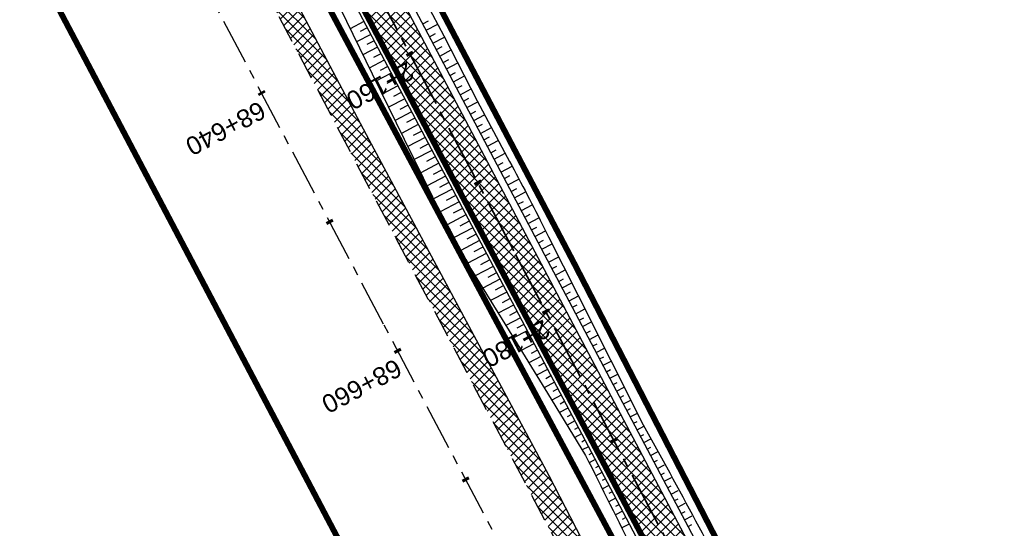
# Model space of a CAD drawing. Header units: metres. Extents: x 7529682 to 7533751, y 5721195 to 5727842.
# Tile 89 of 179: x 7530697 to 7530765, y 5725857 to 5725892. Entities that reach past the tile are written whole.
import ezdxf

# ---------------------------------------------------------------- set-up
doc = ezdxf.new("R2010")
doc.units = ezdxf.units.M
for name, pattern in [('817-dzialki-09-05-04$0$HIDDEN', [0.375, 0.25, -0.125]), ('ACAD_ISO05W100', [33, 24, -3, 0, -3, 0, -3]), ('CENTER', [50.8, 31.75, -6.35, 6.35, -6.35]), ('CENTER2', [28.575, 19.05, -3.175, 3.175, -3.175]), ('HIDDEN', [9.525, 6.35, -3.175])]:
    doc.linetypes.add(name, pattern=pattern)
for name, color, linetype in [('C-DROGI-SYTUACJA', 7, 'Continuous'), ('C-DROGI-SYTUACJA-ETYKIETY', 7, 'Continuous'), ('D-hatch-pobocza', 131, 'Continuous'), ('D-pobocza', 60, 'Continuous'), ('D-rowy', 160, 'Continuous'), ('D-skarpa', 2, 'Continuous'), ('D-skarpa-kreskowanie', 2, 'Continuous')]:
    doc.layers.add(name, color=color, linetype=linetype)
for name, color, linetype, lineweight, true_color in [('D-ewidencja-numery', 7, 'Continuous', 50, 0x40ff00), ('D-hatch-ciag-pieszo-rowerowy', 7, 'Continuous', 13, 0xff9f80), ('D-LR-etap-III', 7, '817-dzialki-09-05-04$0$HIDDEN', 50, 0x00008f)]:
    doc.layers.add(name, color=color, linetype=linetype, lineweight=lineweight, true_color=true_color)
for name, color, linetype, lineweight in [('D-krawędzie', 3, 'Continuous', 30), ('D-obrzeża', 2, 'Continuous', 30), ('D-oś', 10, 'CENTER', 30), ('D-pas-drogowy', 7, 'ACAD_ISO05W100', 50)]:
    doc.layers.add(name, color=color, linetype=linetype, lineweight=lineweight)
doc.layers.add('poprzeczki', color=7, linetype='Continuous', true_color=0x0000c7)
doc.styles.get("Standard").update_dxf_attribs({"font": 'arial.ttf'})
pattern_1 = [(45, (0, 0), (-0.33675960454, 0.33675960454), []), (135, (0, 0), (-0.33675960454, -0.33675960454), [])]

# ---------------------------------------------------------------- blocks, each defined once
blk = doc.blocks.new('AeccTickLine')
at = {"color": 0, "linetype": 'ByBlock', "lineweight": -2}
blk.add_line((0, 1), (0, -1), dxfattribs=at)

msp = doc.modelspace()

# ---------------------------------------------------------------- hatches: boundary and pattern name
at = {"layer": 'D-hatch-ciag-pieszo-rowerowy'}
h = msp.add_hatch(dxfattribs=at)
h.set_pattern_fill('ANSI37', color=256, scale=0.15, style=0)
h.set_pattern_definition(pattern_1)
h.paths.add_polyline_path([(7530714.412, 5725910.765), (7530696.206, 5725945.269), (7530692.657, 5725952.013), (7530691.541, 5725951.45), (7530695.1, 5725944.687), (7530713.306, 5725910.181), (7530731.225, 5725876.244), (7530749.941, 5725840.801), (7530759.629, 5725822.461), (7530760.738, 5725823.038), (7530751.046, 5725841.385), (7530732.331, 5725876.827)])
h.paths.add_polyline_path([(7530713.306, 5725910.181), (7530695.1, 5725944.687), (7530691.541, 5725951.45), (7530690.425, 5725950.887), (7530693.994, 5725944.104), (7530712.201, 5725909.598), (7530730.12, 5725875.66), (7530748.836, 5725840.217), (7530758.52, 5725821.884), (7530759.629, 5725822.461), (7530749.941, 5725840.801), (7530731.225, 5725876.244)])
at = {"layer": 'D-hatch-pobocza'}
h = msp.add_hatch(dxfattribs=at)
h.set_pattern_fill('ANSI37', color=256, scale=0.15, style=0)
h.set_pattern_definition(pattern_1)
h.paths.add_polyline_path([(7530720.98, 5725884.44), (7530708.37, 5725908.34), (7530695.8, 5725932.28), (7530687.36, 5725949.02), (7530675.51, 5725970.87), (7530663.29, 5725994.02), (7530649.63, 5726020.19), (7530635.9, 5726046.17), (7530600.685, 5726114.059), (7530599.743, 5726113.515), (7530641.555, 5726032.008), (7530660.961, 5725995.07), (7530689.128, 5725941.54), (7530707.336, 5725907.032), (7530725.256, 5725873.093), (7530743.97, 5725837.654), (7530770.527, 5725787.119), (7530787.864, 5725754.267), (7530809.813, 5725712.702), (7530812.028, 5725712.541), (7530798.84, 5725737.15), (7530787.35, 5725758.8), (7530776.05, 5725780.2), (7530760.43, 5725809.79), (7530749.22, 5725830.63), (7530733.52, 5725861.06)])

# ---------------------------------------------------------------- linework, layer by layer
at = {"layer": 'C-DROGI-SYTUACJA', "color": 10, "linetype": 'CENTER2', "lineweight": 35, "ltscale": 0.2}
msp.add_lwpolyline([(7530591.633, 5726152.643), (7530599.06, 5726136.869, -0.193566), (7530599.404, 5726130.909), (7530599.097, 5726129.998, 0.223174), (7530599.583, 5726125.774), (7530602.576, 5726120.93, -0.017191), (7530605.987, 5726114.962), (7530626.316, 5726076.364), (7530641.041, 5726048.532), (7530649.656, 5726031.421, 0.00515), (7530652.491, 5726025.931), (7530660.958, 5726009.942, -0.00515), (7530663.794, 5726004.452), (7530663.794, 5726004.452), (7530666.938, 5725998.206), (7530695.1, 5725944.687), (7530713.306, 5725910.181), (7530731.225, 5725876.244), (7530749.941, 5725840.801)], format="xyb", dxfattribs=at)
at = {"layer": 'D-ewidencja-numery', "color": 12, "ltscale": 15, "true_color": 0xc70000}
msp.add_lwpolyline([(7530604.239, 5726124.217), (7530605.847, 5726121.63), (7530608.972, 5726116.164), (7530618.114, 5726097.791), (7530651.213, 5726034.96), (7530670.244, 5725998.611), (7530698.075, 5725945.953), (7530716.506, 5725911.305), (7530735.223, 5725875.667), (7530752.504, 5725842.155)], dxfattribs=at)
at = {"layer": 'D-krawędzie', "linetype": 'HIDDEN', "ltscale": 0.3, "flags": 128}
msp.add_lwpolyline([(7530572.01, 5726166.06), (7530620.381, 5726072.761), (7530641.555, 5726032.008), (7530660.961, 5725995.07), (7530689.128, 5725941.54), (7530707.336, 5725907.032), (7530725.256, 5725873.093), (7530743.97, 5725837.654), (7530770.527, 5725787.119), (7530787.864, 5725754.267), (7530809.898, 5725712.542), (7530824.739, 5725684.389), (7530840.856, 5725653.693), (7530860.675, 5725616.154), (7530865.283, 5725607.394), (7530878.05, 5725583.08), (7530918.172, 5725507.178), (7530950.163, 5725446.305), (7530993.419, 5725364.265), (7531022.766, 5725308.719), (7531053.81, 5725249.872), (7531081.166, 5725197.875), (7531103.902, 5725154.541), (7531128.123, 5725108.448), (7531149.3, 5725068.25), (7531167.38, 5725033.767), (7531197.165, 5724976.988), (7531228.151, 5724918.034), (7531253.153, 5724870.491), (7531286.796, 5724806.654), (7531306.74, 5724768.665), (7531335.094, 5724714.652), (7531357.319, 5724672.439), (7531373.645, 5724641.454), (7531392.162, 5724605.999), (7531418.48, 5724555.853), (7531439.727, 5724515.582), (7531468.399, 5724461.077), (7531491.782, 5724416.528), (7531531.99, 5724339.833), (7531557.227, 5724291.659), (7531569.852, 5724267.577), (7531591.376, 5724226.548), (7531610.004, 5724191.103), (7531616.883, 5724177.999), (7531629.985, 5724153.025), (7531641.007, 5724132.022), (7531664.906, 5724087.617), (7531677.644, 5724064.786), (7531683.112, 5724054.988), (7531686.753, 5724048.18), (7531695.448, 5724031.697), (7531703.749, 5724015.917), (7531709.214, 5724005.514), (7531719.389, 5723986.147), (7531726.295, 5723973), (7531732.741, 5723960.736), (7531735.13, 5723956.19)], dxfattribs=at)
at = {"layer": 'D-LR-etap-III', "ltscale": 10, "flags": 128}
msp.add_lwpolyline([(7531750.474, 5723895.103, 0.4, 0.4, 0), (7531750.505, 5723895.13, 0.4, 0.4, 0), (7531682.71, 5724022.92, 0.4, 0.4, 0), (7531619.177, 5724147.204, 0.4, 0.4, 0), (7531592.309, 5724198.489, 0.4, 0.4, 0), (7531553.264, 5724272.919, 0.4, 0.4, 0), (7531504.02, 5724366.79, 0.4, 0.4, 0), (7531482.09, 5724407.62, 0.4, 0.4, 0), (7531412.35, 5724541.183, 0.4, 0.4, 0), (7531388.464, 5724586.93, 0.4, 0.4, 0), (7531345.12, 5724669.94, 0.4, 0.4, 0), (7531127.66, 5725081.67, 0.4, 0.4, 0), (7531059.253, 5725211.041, 0.4, 0.4, 0), (7531008.007, 5725307.954, 0.4, 0.4, 0), (7530964.182, 5725390.836, 0.4, 0.4, 0), (7530914.557, 5725484.684, 0.4, 0.4, 0), (7530865.243, 5725577.494, 0.4, 0.4, 0), (7530840.085, 5725624.059, 0.4, 0.4, 0), (7530802.56, 5725694.925, 0.4, 0.4, 0), (7530755.54, 5725787.51, 0.4, 0.4, 0), (7530708.718, 5725876.303, 0.4, 0.4, 0), (7530695.12, 5725902.09, 0.4, 0.4, 0), (7530642.914, 5726001.078, 0.4, 0.4, 0), (7530634.935, 5726016.147, 0.4, 0.4, 0), (7530610.82, 5726061.93, 0.4, 0.4, 0), (7530610.82, 5726061.93, 0.4, 0.4, 0), (7530607.21, 5726063.51, 0.4, 0.4, 0), (7530597.42, 5726080.68, 0.4, 0.4, 0), (7530591.16, 5726088.44, 0.4, 0.4, 0), (7530581.28, 5726107.21, 0.4, 0.4, 0), (7530571.29, 5726130.56, 0.4, 0.4, 0), (7530549.555, 5726171.527, 0.4, 0.4, 0), (7530531.014, 5726206.474, 0.4, 0.4, 0), (7530516.461, 5726236.017, 0.4, 0.4, 0), (7530500.799, 5726266.141, 0.4, 0.4, 0), (7530491.35, 5726283.94, 0.4, 0.4, 0), (7530482.4, 5726303.41, 0.4, 0.4, 0), (7530482.4, 5726303.41, 0.4, 0.4, 0), (7530450.41, 5726357.28, 0.4, 0.4, 0), (7530397.759, 5726458.5, 0.4, 0.4, 0), (7530334.708, 5726583.665, 0.4, 0.4, 0), (7530303.939, 5726645.168, 0.4, 0.4, 0), (7530300.51, 5726651.778, 0.4, 0.4, 0), (7530289.214, 5726671.967, 0.4, 0.4, 0), (7530281.54, 5726685.57, 0.4, 0.4, 0), (7530261.371, 5726724.163, 0.4, 0.4, 0), (7530254.03, 5726738.21, 0.4, 0.4, 0), (7530197.22, 5726845.06, 0.4, 0.4, 0), (7530194.71, 5726849.15, 0.4, 0.4, 0), (7530195.92, 5726850.75, 0.4, 0.4, 0), (7530170.547, 5726892.961, 0.4, 0.4, 0), (7530143.175, 5726945.066, 0.4, 0.4, 0), (7530105.06, 5727018.32, 0.4, 0.4, 0), (7530100.06, 5727027.16, 0.4, 0.4, 0), (7530062.319, 5727099.625, 0.4, 0.4, 0), (7530015.379, 5727189.42, 0.4, 0.4, 0), (7529983.208, 5727250.207, 0.4, 0.4, 0), (7529953.284, 5727306.747, 0.4, 0.4, 0), (7529900.671, 5727406.159, 0.4, 0.4, 0), (7529890.63, 5727425.131, 0.4, 0.4, 0), (7529875.155, 5727454.426, 0.4, 0.4, 0), (7529857.56, 5727487.787, 0.4, 0.4, 0), (7529835.194, 5727530.193, 0.4, 0.4, 0), (7529811.741, 5727574.662, 0.4, 0.4, 0), (7529792.102, 5727611.923, 0.4, 0.4, 0), (7529768.066, 5727657.47, 0.4, 0.4, 0), (7529755.211, 5727682.131, 0.4, 0.4, 0), (7529753.31, 5727681.13, 0.4, 0.4, 0), (7529739.21, 5727707.77, 0.4, 0.4, 0), (7529735.395, 5727711.252, 0.4, 0.4, 0), (7529725.42, 5727730.2, 0.4, 0.4, 0), (7529723.55, 5727729.88, 0.4, 0.4, 0), (7529695.567, 5727782.932, 0.4, 0.4, 0), (7529717.68, 5727794.024, 0.4, 0.4, 0), (7529736.275, 5727758.647, 0.4, 0.4, 0), (7529736.275, 5727758.647, 0.4, 0.4, 0), (7529744.511, 5727750.406, 0.4, 0.4, 0), (7529744.511, 5727750.406, 0.4, 0.4, 0), (7529750.283, 5727738.55, 0.4, 0.4, 0), (7529777.109, 5727687.569, 0.4, 0.4, 0), (7529796.515, 5727651.33, 0.4, 0.4, 0), (7529814.938, 5727616.793, 0.4, 0.4, 0), (7529839.007, 5727572.304, 0.4, 0.4, 0), (7529860.618, 5727532.509, 0.4, 0.4, 0), (7529882.349, 5727491.504, 0.4, 0.4, 0), (7529904.865, 5727449.096, 0.4, 0.4, 0), (7529920.747, 5727418.885, 0.4, 0.4, 0), (7529946.677, 5727368.547, 0.4, 0.4, 0), (7529972.025, 5727320.573, 0.4, 0.4, 0), (7529987.74, 5727290.153, 0.4, 0.4, 0), (7529996.497, 5727273.662, 0.4, 0.4, 0), (7530017.541, 5727234.203, 0.4, 0.4, 0), (7530033.054, 5727204.864, 0.4, 0.4, 0), (7530051.623, 5727170.223, 0.4, 0.4, 0), (7530069.277, 5727137.016, 0.4, 0.4, 0), (7530089.385, 5727097.534, 0.4, 0.4, 0), (7530109.713, 5727060.747, 0.4, 0.4, 0), (7530136.77, 5727011.64, 0.4, 0.4, 0), (7530162.447, 5726962.744, 0.4, 0.4, 0), (7530187.674, 5726916.992, 0.4, 0.4, 0), (7530207.821, 5726879.335, 0.4, 0.4, 0), (7530230.626, 5726834.519, 0.4, 0.4, 0), (7530262.288, 5726776.618, 0.4, 0.4, 0), (7530277.51, 5726760.213, 0.4, 0.4, 0), (7530286.037, 5726744.107, 0.4, 0.4, 0), (7530288.097, 5726735.884, 0.4, 0.4, 0), (7530290.394, 5726725.047, 0.4, 0.4, 0), (7530296.177, 5726713.583, 0.4, 0.4, 0), (7530302.726, 5726701.182, 0.4, 0.4, 0), (7530325.685, 5726657.466, 0.4, 0.4, 0), (7530343.244, 5726623.649, 0.4, 0.4, 0), (7530360.23, 5726591.747, 0.4, 0.4, 0), (7530383.209, 5726548.059, 0.4, 0.4, 0), (7530406.018, 5726503.606, 0.4, 0.4, 0), (7530427.465, 5726462.62, 0.4, 0.4, 0), (7530447.928, 5726424.388, 0.4, 0.4, 0), (7530471.127, 5726379.921, 0.4, 0.4, 0), (7530490.501, 5726343.033, 0.4, 0.4, 0), (7530509.499, 5726306.733, 0.4, 0.4, 0), (7530529.89, 5726267.244, 0.4, 0.4, 0), (7530543.852, 5726238.99, 0.4, 0.4, 0), (7530554.809, 5726218.944, 0.4, 0.4, 0), (7530559.027, 5726212.223, 0.4, 0.4, 0), (7530563.061, 5726206.41, 0.4, 0.4, 0), (7530566.934, 5726200.464, 0.4, 0.4, 0), (7530569.771, 5726194.902, 0.4, 0.4, 0), (7530571.473, 5726191.282, 0.4, 0.4, 0), (7530572.839, 5726188.025, 0.4, 0.4, 0), (7530575.295, 5726182.035, 0.4, 0.4, 0), (7530579.737, 5726173.306, 0.4, 0.4, 0), (7530583.3, 5726167.41, 0.4, 0.4, 0), (7530593.4, 5726163.33, 0.4, 0.4, 0), (7530598.618, 5726155.264, 0.4, 0.4, 0), (7530608.258, 5726140.497, 0.4, 0.4, 0), (7530603.27, 5726136.83, 0.4, 0.4, 0), (7530606.53, 5726131.84, 0.4, 0.4, 0), (7530604.239, 5726124.217, 0.4, 0.4, 0), (7530605.847, 5726121.63, 0.4, 0.4, 0), (7530608.972, 5726116.164, 0.4, 0.4, 0), (7530618.114, 5726097.791, 0.4, 0.4, 0), (7530651.213, 5726034.96, 0.4, 0.4, 0), (7530670.244, 5725998.611, 0.4, 0.4, 0), (7530698.075, 5725945.953, 0.4, 0.4, 0), (7530716.506, 5725911.305, 0.4, 0.4, 0), (7530735.223, 5725875.667, 0.4, 0.4, 0), (7530752.504, 5725842.155, 0.4, 0.4, 0), (7530778.311, 5725793.501, 0.4, 0.4, 0), (7530797.5, 5725756.382, 0.4, 0.4, 0), (7530812.519, 5725728.289, 0.4, 0.4, 0), (7530820.039, 5725713.16, 0.4, 0.4, 0), (7530822.422, 5725710.194, 0.4, 0.4, 0), (7530833.155, 5725688.801, 0.4, 0.4, 0), (7530849.629, 5725656.159, 0.4, 0.4, 0), (7530867.983, 5725621.964, 0.4, 0.4, 0), (7530872.63, 5725612.888, 0.4, 0.4, 0), (7530880.354, 5725597.595, 0.4, 0.4, 0), (7530883.839, 5725593.389, 0.4, 0.4, 0), (7530891.782, 5725587.763, 0.4, 0.4, 0), (7530895.039, 5725584.281, 0.4, 0.4, 0), (7530897.034, 5725580.941, 0.4, 0.4, 0), (7530900.952, 5725579.946, 0.4, 0.4, 0), (7530904.81, 5725571.977, 0.4, 0.4, 0), (7530903.682, 5725568.566, 0.4, 0.4, 0), (7530908.901, 5725558.845, 0.4, 0.4, 0), (7530910.252, 5725545.672, 0.4, 0.4, 0), (7530912.873, 5725538.646, 0.4, 0.4, 0), (7530945.278, 5725478.464, 0.4, 0.4, 0), (7530959.692, 5725450.246, 0.4, 0.4, 0), (7531002.827, 5725368.192, 0.4, 0.4, 0), (7531044.704, 5725290.314, 0.4, 0.4, 0), (7531064.099, 5725253.213, 0.4, 0.4, 0), (7531083.01, 5725216.678, 0.4, 0.4, 0), (7531113.013, 5725158.466, 0.4, 0.4, 0), (7531137.364, 5725113.071, 0.4, 0.4, 0), (7531150.831, 5725086.712, 0.4, 0.4, 0), (7531159.746, 5725076.641, 0.4, 0.4, 0), (7531166.31, 5725074.58, 0.4, 0.4, 0), (7531172.29, 5725062.58, 0.4, 0.4, 0), (7531170.59, 5725055.606, 0.4, 0.4, 0), (7531173.733, 5725044.081, 0.4, 0.4, 0), (7531215.342, 5724964.86, 0.4, 0.4, 0), (7531238.054, 5724921.685, 0.4, 0.4, 0), (7531262.39, 5724875.283, 0.4, 0.4, 0), (7531295.587, 5724811.266, 0.4, 0.4, 0), (7531348.488, 5724712.363, 0.4, 0.4, 0), (7531363.741, 5724682.684, 0.4, 0.4, 0), (7531366.987, 5724675.865, 0.4, 0.4, 0), (7531382.541, 5724646.111, 0.4, 0.4, 0), (7531401.299, 5724610.875, 0.4, 0.4, 0), (7531428.965, 5724558.862, 0.4, 0.4, 0), (7531449.111, 5724520.398, 0.4, 0.4, 0), (7531477.293, 5724465.831, 0.4, 0.4, 0), (7531500.996, 5724421.113, 0.4, 0.4, 0), (7531512.122, 5724400.549, 0.4, 0.4, 0), (7531513.782, 5724396.757, 0.4, 0.4, 0), (7531526.32, 5724379.39, 0.4, 0.4, 0), (7531566.784, 5724302.736, 0.4, 0.4, 0), (7531612.277, 5724225.61, 0.4, 0.4, 0), (7531620.493, 5724210.548, 0.4, 0.4, 0), (7531631.578, 5724196.258, 0.4, 0.4, 0), (7531653.484, 5724152.434, 0.4, 0.4, 0), (7531661.151, 5724128.494, 0.4, 0.4, 0), (7531673.881, 5724101.186, 0.4, 0.4, 0), (7531684.691, 5724081.184, 0.4, 0.4, 0), (7531699.212, 5724051.17, 0.4, 0.4, 0), (7531704.034, 5724040.584, 0.4, 0.4, 0), (7531704.034, 5724040.584, 0.4, 0.4, 0), (7531703.913, 5724037.17, 0.4, 0.4, 0), (7531736.42, 5723969.232, 0.4, 0.4, 0), (7531738.285, 5723967.699, 0.4, 0.4, 0), (7531742.181, 5723962.346, 0.4, 0.4, 0), (7531744.286, 5723958.616, 0.4, 0.4, 0), (7531755.393, 5723944.193, 0.4, 0.4, 0), (7531758.69, 5723936.76, 0.4, 0.4, 0), (7531780.08, 5723929.25, 0.4, 0.4, 0), (7531792.612, 5723906.338, 0.4, 0.4, 0), (7531792.612, 5723906.338, 0.4, 0.4, 0), (7531756.962, 5723883.055, 0.4, 0.4, 0), (7531750.46, 5723895.13, 0.4, 0.4, 0), (7531750.46, 5723895.13, 0, 0, 0)], format="xyseb", dxfattribs=at)
at = {"layer": 'D-obrzeża'}
for points in [[(7530816.72, 5725716.019), (7530808.345, 5725732.528, 0.004099), (7530806.084, 5725736.896), (7530794.941, 5725757.997), (7530777.714, 5725790.903), (7530751.046, 5725841.385), (7530732.331, 5725876.827), (7530714.412, 5725910.765), (7530696.206, 5725945.269), (7530668.046, 5725998.784), (7530664.91, 5726005.014, 0.00515), (7530662.075, 5726010.504), (7530653.608, 5726026.493, -0.00515), (7530650.772, 5726031.983), (7530642.155, 5726049.099), (7530627.426, 5726076.939), (7530607.073, 5726115.582, 0.017191), (7530603.662, 5726121.551), (7530600.461, 5726126.731, -0.223174), (7530600.17, 5726129.266), (7530602.624, 5726136.556), (7530601.532, 5726138.658)], [(7530597.423, 5726127.912, 0.123992), (7530598.087, 5726125.817), (7530601.49, 5726120.31, -0.017191), (7530604.901, 5726114.341), (7530625.206, 5726075.789), (7530639.927, 5726047.965), (7530648.54, 5726030.859, 0.00515), (7530651.375, 5726025.369), (7530659.842, 5726009.38, -0.00515), (7530662.677, 5726003.89), (7530665.83, 5725997.628), (7530693.994, 5725944.104), (7530712.201, 5725909.598), (7530730.12, 5725875.66), (7530748.836, 5725840.217), (7530775.501, 5725789.739), (7530792.729, 5725756.833), (7530803.873, 5725735.729, -0.004099), (7530806.134, 5725731.361), (7530819.007, 5725705.983)]]:
    msp.add_lwpolyline(points, format="xyb", dxfattribs=at)
at = {"layer": 'D-oś', "ltscale": 0.1}
msp.add_lwpolyline([(7530915.075, 5725505.546), (7530874.954, 5725581.449), (7530862.185, 5725605.765), (7530857.579, 5725614.523), (7530837.759, 5725652.063), (7530821.642, 5725682.76), (7530806.803, 5725710.907), (7530784.769, 5725752.633), (7530767.43, 5725785.489), (7530740.873, 5725836.023), (7530722.161, 5725871.458), (7530704.24, 5725905.399), (7530686.032, 5725939.909), (7530657.862, 5725993.442), (7530638.453, 5726030.387), (7530594.845, 5726110.895), (7530594.845, 5726110.895), (7530594.845, 5726110.895), (7530540.21, 5726214.45)], dxfattribs=at)
at = {"layer": 'D-pas-drogowy', "ltscale": 0.2, "flags": 128}
msp.add_lwpolyline([(7531633.019, 5724182.834, 0.4, 0.4, 0), (7531617.559, 5724211.608, 0.4, 0.4, 0), (7531566.784, 5724302.736, 0.4, 0.4, 0), (7531538.419, 5724356.47, 0.4, 0.4, 0), (7531526.32, 5724379.39, 0.4, 0.4, 0), (7531516.102, 5724393.607, 0.4, 0.4, 0.001485), (7531513.78, 5724396.838, 0.4, 0.4, 0), (7531501.87, 5724413.41, 0.4, 0.4, 0), (7531474.926, 5724464.508, 0.4, 0.4, 0), (7531446.2, 5724518.992, 0.4, 0.4, 0), (7531424.962, 5724559.262, 0.4, 0.4, 0), (7531398.444, 5724609.566, 0.4, 0.4, 0), (7531379.647, 5724645.216, 0.4, 0.4, 0), (7531365.23, 5724672.56, 0.4, 0.4, 0), (7531341.306, 5724717.915, 0.4, 0.4, 0), (7531312.9, 5724771.789, 0.4, 0.4, 0), (7531292.591, 5724810.307, 0.4, 0.4, 0), (7531259.392, 5724873.271, 0.4, 0.4, 0), (7531233.74, 5724921.923, 0.4, 0.4, 0), (7531203.073, 5724980.092, 0.4, 0.4, 0), (7531173.471, 5725036.225, 0.4, 0.4, 0), (7531168.27, 5725046.09, 0.4, 0.4, 0), (7531172.29, 5725062.58, 0.4, 0.4, 0), (7531166.31, 5725074.58, 0.4, 0.4, 0), (7531150.32, 5725079.6, 0.4, 0.4, 0), (7531141.5, 5725096.43, 0.4, 0.4, 0), (7531109.312, 5725157.814, 0.4, 0.4, 0), (7531086.641, 5725201.048, 0.4, 0.4, 0), (7531059.198, 5725253.384, 0.4, 0.4, 0), (7531028.207, 5725312.489, 0.4, 0.4, 0), (7530999.105, 5725367.99, 0.4, 0.4, 0), (7530956.248, 5725449.725, 0.4, 0.4, 0), (7530924.398, 5725510.464, 0.4, 0.4, 0), (7530897.51, 5725561.74, 0.4, 0.4, 0), (7530894.46, 5725566.14, 0.4, 0.4, 0), (7530892.16, 5725570.49, 0.4, 0.4, 0), (7530869.363, 5725613.307, 0.4, 0.4, 0), (7530861.694, 5725627.705, 0.4, 0.4, 0), (7530852.74, 5725644.52, 0.4, 0.4, 0), (7530831.51, 5725684.2, 0.4, 0.4, 0), (7530811.13, 5725722.52, 0.4, 0.4, 0), (7530792.348, 5725757.941, 0.4, 0.4, 0), (7530768.03, 5725803.8, 0.4, 0.4, 0), (7530748.769, 5725840.179, 0.4, 0.4, 0), (7530727.7, 5725879.97, 0.4, 0.4, 0), (7530712.098, 5725909.545, 0.4, 0.4, 0), (7530693.644, 5725944.645, 0.4, 0.4, 0), (7530665.702, 5725997.539, 0.4, 0.4, 0), (7530641.76, 5726042.88, 0.4, 0.4, 0), (7530616.5, 5726091.48, 0.4, 0.4, 0), (7530604.628, 5726114.32, 0.4, 0.4, -0.007763), (7530602.5, 5726118.43, 0.4, 0.4, 0), (7530603.992, 5726123.395, 0.4, 0.4, 0), (7530606.53, 5726131.84, 0.4, 0.4, 0), (7530603.27, 5726136.83, 0.4, 0.4, 0), (7530593.776, 5726151.369, 0.4, 0.4, 0), (7530590.203, 5726156.84, 0.4, 0.4, 0), (7530583.3, 5726167.41, 0.4, 0.4, 0), (7530580.578, 5726170.428, 0.4, 0.4, 0), (7530575.85, 5726175.67, 0.4, 0.4, 0), (7530569.01, 5726186.66, 0.4, 0.4, 0), (7530562.555, 5726199.189, 0.4, 0.4, 0), (7530555.67, 5726211.39, 0.4, 0.4, 0), (7530548.29, 5726224.23, 0.4, 0.4, 0), (7530540.58, 5726237.71, 0.4, 0.4, 0), (7530532.68, 5726252.65, 0.4, 0.4, 0), (7530524.06, 5726269.35, 0.4, 0.4, 0), (7530502.82, 5726309.91, 0.4, 0.4, 0), (7530488.83, 5726336.63, 0.4, 0.4, 0), (7530466.03, 5726380.16, 0.4, 0.4, 0), (7530438.47, 5726432.77, 0.4, 0.4, 0), (7530424.53, 5726459.09, 0.4, 0.4, 0), (7530401.63, 5726502.97, 0.4, 0.4, 0), (7530383.38, 5726538.06, 0.4, 0.4, 0), (7530353.97, 5726593.52, 0.4, 0.4, 0), (7530338.47, 5726622.74, 0.4, 0.4, 0), (7530322.01, 5726653.88, 0.4, 0.4, 0), (7530297.54, 5726700.33, 0.4, 0.4, 0), (7530287.38, 5726719.6, 0.4, 0.4, 0), (7530285.95, 5726722.316, 0.4, 0.4, 0), (7530280.26, 5726733.12, 0.4, 0.4, 0), (7530266.73, 5726758.74, 0.4, 0.4, 0), (7530260.42, 5726770.47, 0.4, 0.4, 0), (7530253.25, 5726783.82, 0.4, 0.4, 0), (7530244.95, 5726799.33, 0.4, 0.4, 0), (7530239.39, 5726808.49, 0.4, 0.4, 0), (7530238.29, 5726807.9, 0.4, 0.4, 0), (7530218.11, 5726850.67, 0.4, 0.4, 0), (7530175.907, 5726928.168, 0.4, 0.4, 0), (7530096.68, 5727076.15, 0.4, 0.4, 0), (7530094.68, 5727079.89, 0.4, 0.4, 0), (7530064.597, 5727135.523, 0.4, 0.4, 0), (7530046.731, 5727168.892, 0.4, 0.4, 0), (7530025.803, 5727208.461, 0.4, 0.4, 0), (7530012.847, 5727232.979, 0.4, 0.4, 0), (7529994.15, 5727268.45, 0.4, 0.4, 0), (7529981.671, 5727291.93, 0.4, 0.4, 0), (7529949.89, 5727351.73, 0.4, 0.4, 0), (7529924.75, 5727399.03, 0.4, 0.4, 0), (7529915.516, 5727417.1, 0.4, 0.4, 0), (7529885.83, 5727475.19, 0.4, 0.4, 0), (7529862.56, 5727519.97, 0.4, 0.4, 0), (7529852.985, 5727538.191, 0.4, 0.4, 0), (7529836.513, 5727569.511, 0.4, 0.4, 0), (7529815.369, 5727609.141, 0.4, 0.4, 0), (7529792.795, 5727651.247, 0.4, 0.4, 0), (7529774.199, 5727685.858, 0.4, 0.4, 0), (7529746.966, 5727736.059, 0.4, 0.4, 0), (7529733.92, 5727757.62, 0.4, 0.4, 0), (7529708.607, 5727806.389, 0.4, 0.4, 0), (7529688.492, 5727796.345, 0.4, 0.4, 0), (7529723.55, 5727729.88, 0.4, 0.4, 0), (7529725.42, 5727730.2, 0.4, 0.4, 0), (7529735.38, 5727711.28, 0.4, 0.4, 0), (7529739.21, 5727707.77, 0.4, 0.4, 0), (7529753.31, 5727681.13, 0.4, 0.4, 0), (7529755.178, 5727682.114, 0.4, 0.4, 0), (7529792.102, 5727611.923, 0.4, 0.4, 0), (7529811.741, 5727574.662, 0.4, 0.4, 0), (7529835.194, 5727530.193, 0.4, 0.4, 0), (7529857.56, 5727487.787, 0.4, 0.4, 0), (7529875.155, 5727454.426, 0.4, 0.4, 0), (7529890.63, 5727425.131, 0.4, 0.4, 0), (7529900.671, 5727406.159, 0.4, 0.4, 0), (7529953.284, 5727306.747, 0.4, 0.4, 0), (7529983.208, 5727250.207, 0.4, 0.4, 0), (7530015.379, 5727189.42, 0.4, 0.4, 0), (7530062.319, 5727099.625, 0.4, 0.4, 0), (7530100.06, 5727027.16, 0.4, 0.4, 0), (7530105.06, 5727018.32, 0.4, 0.4, 0), (7530143.175, 5726945.066, 0.4, 0.4, 0), (7530170.547, 5726892.961, 0.4, 0.4, 0), (7530195.92, 5726850.75, 0.4, 0.4, 0), (7530194.71, 5726849.15, 0.4, 0.4, 0), (7530197.22, 5726845.06, 0.4, 0.4, 0), (7530254.03, 5726738.21, 0.4, 0.4, 0), (7530261.371, 5726724.163, 0.4, 0.4, 0), (7530281.54, 5726685.57, 0.4, 0.4, 0), (7530289.214, 5726671.967, 0.4, 0.4, 0), (7530300.51, 5726651.778, 0.4, 0.4, 0), (7530303.939, 5726645.168, 0.4, 0.4, 0), (7530334.708, 5726583.665, 0.4, 0.4, 0), (7530397.759, 5726458.5, 0.4, 0.4, 0), (7530450.41, 5726357.28, 0.4, 0.4, 0), (7530482.4, 5726303.41, 0.4, 0.4, 0), (7530483.688, 5726301.003, 0.4, 0.4, 0), (7530491.35, 5726283.94, 0.4, 0.4, 0), (7530512.67, 5726243.78, 0.4, 0.4, 0), (7530529.43, 5726209.46, 0.4, 0.4, 0), (7530571.29, 5726130.56, 0.4, 0.4, 0), (7530581.28, 5726107.21, 0.4, 0.4, 0), (7530591.16, 5726088.44, 0.4, 0.4, 0), (7530597.42, 5726080.68, 0.4, 0.4, 0), (7530607.21, 5726063.51, 0.4, 0.4, 0), (7530610.82, 5726061.93, 0.4, 0.4, 0), (7530634.935, 5726016.147, 0.4, 0.4, 0), (7530642.914, 5726001.078, 0.4, 0.4, 0), (7530695.12, 5725902.09, 0.4, 0.4, 0), (7530708.718, 5725876.303, 0.4, 0.4, 0), (7530755.54, 5725787.51, 0.4, 0.4, 0), (7530802.56, 5725694.925, 0.4, 0.4, 0), (7530840.085, 5725624.059, 0.4, 0.4, 0), (7530865.243, 5725577.494, 0.4, 0.4, 0), (7530914.557, 5725484.684, 0.4, 0.4, 0), (7530964.182, 5725390.836, 0.4, 0.4, 0), (7531008.007, 5725307.954, 0.4, 0.4, 0), (7531059.253, 5725211.041, 0.4, 0.4, 0), (7531127.66, 5725081.67, 0.4, 0.4, 0), (7531345.12, 5724669.94, 0.4, 0.4, 0), (7531388.464, 5724586.93, 0.4, 0.4, 0), (7531412.35, 5724541.183, 0.4, 0.4, 0), (7531482.09, 5724407.62, 0.4, 0.4, 0), (7531504.02, 5724366.79, 0.4, 0.4, 0), (7531519.374, 5724337.52, 0.4, 0.4, 0), (7531563.749, 5724252.932, 0.4, 0.4, 0), (7531602.175, 5724179.681, 0.4, 0.4, 0), (7531619.177, 5724147.204, 0.4, 0.4, 0), (7531625.038, 5724135.635, 0.4, 0.4, 0), (7531656.796, 5724073.316, 0.4, 0.4, 0), (7531675.12, 5724037.36, 0.4, 0.4, 0), (7531682.71, 5724022.92, 0.4, 0.4, 0), (7531705.565, 5723979.811, 0.4, 0.4, 0), (7531736.606, 5723921.262, 0.4, 0.4, 0), (7531750.46, 5723895.13, 0.4, 0.4, 0), (7531740.77, 5723886.56, 0.4, 0.4, 0), (7531732.86, 5723885, 0.4, 0.4, 0), (7531722.18, 5723887.77, 0.4, 0.4, 0), (7531729.87, 5723862.17, 0.4, 0.4, 0), (7531742.92, 5723861.93, 0.4, 0.4, 0), (7531763.71, 5723859.52, 0.4, 0.4, 0), (7531768.42, 5723854.12, 0.4, 0.4, 0), (7531787.42, 5723817.97, 0.4, 0.4, 0), (7531795.57, 5723809.82, 0.4, 0.4, 0), (7531816.347, 5723819.85, 0.4, 0.4, 0), (7531816.347, 5723819.85, 0.4, 0.4, 0), (7531805.06, 5723843.23, 0.4, 0.4, 0), (7531803.61, 5723886.23, 0.4, 0.4, 0), (7531803.61, 5723886.23, 0.4, 0.4, 0), (7531780.08, 5723929.25, 0.4, 0.4, 0), (7531758.69, 5723936.76, 0.4, 0.4, 0), (7531749.359, 5723946.412, 0.4, 0.4, 0), (7531742.71, 5723953.29, 0.4, 0.4, 0), (7531735.177, 5723967.878, 0.4, 0.4, 0), (7531722.37, 5723992.68, 0.4, 0.4, 0), (7531705.042, 5724030.886, 0.4, 0.4, 0), (7531699.47, 5724043.17, 0.4, 0.4, 0), (7531692.69, 5724058.11, 0.4, 0.4, 0), (7531679.672, 5724084.017, 0.4, 0.4, 0), (7531674.55, 5724094.21, 0.4, 0.4, 0), (7531666.633, 5724114.003, 0.4, 0.4, 0), (7531649, 5724153.82, 0.4, 0.4, 0), (7531641.49, 5724149.34, 0.4, 0.4, 0), (7531626.04, 5724179.34, 0.4, 0.4, 0), (7531633.03, 5724182.84, 0, 0, 0)], format="xyseb", dxfattribs=at)
at = {"layer": 'D-pobocza'}
for points in [[(7530817.069, 5725716.434), (7530808.787, 5725732.762, 0.004099), (7530806.526, 5725737.13), (7530795.384, 5725758.23), (7530778.156, 5725791.136), (7530751.489, 5725841.618), (7530732.773, 5725877.061), (7530714.854, 5725910.998), (7530696.648, 5725945.502), (7530668.49, 5725999.015), (7530665.357, 5726005.239, 0.00515), (7530662.521, 5726010.729), (7530654.054, 5726026.718, -0.00515), (7530651.219, 5726032.208), (7530642.601, 5726049.326), (7530627.87, 5726077.169), (7530607.515, 5726115.815, 0.017191), (7530604.087, 5726121.814), (7530600.886, 5726126.994, -0.095206), (7530600.551, 5726127.876)], [(7530602.007, 5726118.49, -0.012618), (7530604.459, 5726114.108), (7530624.762, 5726075.559), (7530639.482, 5726047.738), (7530648.093, 5726030.634, 0.00515), (7530650.928, 5726025.144), (7530659.395, 5726009.155, -0.00515), (7530662.231, 5726003.665), (7530665.386, 5725997.397), (7530693.552, 5725943.871), (7530711.758, 5725909.365), (7530729.678, 5725875.427), (7530748.394, 5725839.984), (7530775.058, 5725789.507), (7530792.286, 5725756.601), (7530803.431, 5725735.496, -0.004099), (7530805.692, 5725731.127), (7530814.621, 5725713.526)]]:
    msp.add_lwpolyline(points, format="xyb", dxfattribs=at)
msp.add_lwpolyline([(7530798.84, 5725737.15), (7530787.35, 5725758.8), (7530776.05, 5725780.2), (7530760.43, 5725809.79), (7530749.22, 5725830.63), (7530733.52, 5725861.06), (7530720.98, 5725884.44), (7530708.37, 5725908.34), (7530695.8, 5725932.28), (7530687.36, 5725949.02), (7530675.51, 5725970.87), (7530663.29, 5725994.02), (7530649.63, 5726020.19), (7530635.9, 5726046.17), (7530600.685, 5726114.059), (7530599.743, 5726113.515)], dxfattribs=at)
at = {"layer": 'D-rowy', "linetype": 'HIDDEN', "ltscale": 0.1, "const_width": 0.4, "flags": 128}
msp.add_lwpolyline([(7530741.879, 5725849.304), (7530727.419, 5725876.297), (7530718.298, 5725893.381), (7530703.13, 5725922.342), (7530687.044, 5725953.183), (7530665.695, 5725994.035), (7530637.776, 5726046.651), (7530624.725, 5726071.229)], dxfattribs=at)
at = {"layer": 'D-skarpa', "linetype": 'Continuous'}
for points in [[(7530669.056, 5725999.273), (7530670.097, 5725997.265), (7530676.997, 5725983.946), (7530679.329, 5725979.523), (7530686.426, 5725966.307), (7530688.77, 5725961.891), (7530697.287, 5725945.837), (7530698.144, 5725944.227), (7530715.608, 5725911.396), (7530716.93, 5725908.913), (7530719.27, 5725904.494), (7530721.6, 5725900.07), (7530723.966, 5725895.666), (7530726.301, 5725891.244), (7530728.579, 5725886.793), (7530730.652, 5725882.909, -0.007251), (7530733.053, 5725878.31), (7530733.491, 5725877.44), (7530735.487, 5725873.478), (7530739.985, 5725864.545, -0.009506), (7530747.045, 5725851.31)], [(7530698.226, 5725932.963), (7530702.868, 5725924.106), (7530705.19, 5725919.678), (7530709.945, 5725910.88), (7530710.979, 5725908.953), (7530712.291, 5725906.464), (7530716.955, 5725897.618), (7530719.174, 5725893.135), (7530721.37, 5725888.641), (7530723.583, 5725884.155), (7530725.513, 5725880.196, 0.005932), (7530727.958, 5725875.62), (7530728.156, 5725875.261), (7530728.451, 5725874.779), (7530730.784, 5725870.994), (7530733.413, 5725866.728), (7530736.026, 5725862.454, -0.001667), (7530742.689, 5725849.01)], [(7530751.841, 5725841.804, 0.000237), (7530777.323, 5725793.793)]]:
    msp.add_lwpolyline(points, format="xyb", dxfattribs=at)
at = {"layer": 'D-skarpa-kreskowanie', "linetype": 'Continuous'}
for p, q in [((7530720.808, 5725892.225, 107.668), (7530719.863, 5725891.726, 106.955)), ((7530724.849, 5725892.067, 107.804), (7530725.247, 5725892.277, 107.504)), ((7530725.083, 5725891.625, 107.806), (7530725.878, 5725892.045, 107.206)), ((7530721.042, 5725891.783, 107.669), (7530720.562, 5725891.53, 107.308)), ((7530725.316, 5725891.183, 107.808), (7530725.714, 5725891.393, 107.508)), ((7530721.275, 5725891.341, 107.671), (7530720.302, 5725890.827, 106.937)), ((7530721.508, 5725890.899, 107.673), (7530721.015, 5725890.638, 107.301)), ((7530725.55, 5725890.741, 107.809), (7530726.344, 5725891.16, 107.21)), ((7530721.742, 5725890.456, 107.674), (7530720.741, 5725889.928, 106.92)), ((7530721.975, 5725890.014, 107.676), (7530721.468, 5725889.746, 107.293)), ((7530725.783, 5725890.299, 107.811), (7530726.177, 5725890.507, 107.514)), ((7530726.017, 5725889.857, 107.813), (7530726.8, 5725890.27, 107.222)), ((7530722.209, 5725889.572, 107.678), (7530721.181, 5725889.029, 106.902)), ((7530726.25, 5725889.414, 107.814), (7530726.639, 5725889.62, 107.521)), ((7530726.483, 5725888.972, 107.816), (7530727.255, 5725889.38, 107.234)), ((7530722.676, 5725888.688, 107.681), (7530721.622, 5725888.131, 106.886)), ((7530722.442, 5725889.13, 107.679), (7530721.921, 5725888.855, 107.286)), ((7530726.717, 5725888.53, 107.818), (7530727.1, 5725888.732, 107.529)), ((7530722.909, 5725888.246, 107.683), (7530722.376, 5725887.964, 107.281)), ((7530726.95, 5725888.088, 107.819), (7530727.711, 5725888.489, 107.246)), ((7530723.143, 5725887.803, 107.684), (7530722.064, 5725887.234, 106.871)), ((7530723.376, 5725887.361, 107.686), (7530722.831, 5725887.073, 107.275)), ((7530727.184, 5725887.646, 107.821), (7530727.561, 5725887.845, 107.537)), ((7530727.417, 5725887.204, 107.823), (7530728.166, 5725887.599, 107.258)), ((7530723.61, 5725886.919, 107.688), (7530722.507, 5725886.337, 106.856)), ((7530727.651, 5725886.761, 107.824), (7530728.022, 5725886.958, 107.544)), ((7530727.884, 5725886.319, 107.826), (7530728.623, 5725886.71, 107.269)), ((7530724.076, 5725886.035, 107.691), (7530722.949, 5725885.44, 106.841)), ((7530723.843, 5725886.477, 107.689), (7530723.285, 5725886.183, 107.269)), ((7530728.118, 5725885.877, 107.828), (7530728.488, 5725886.073, 107.548)), ((7530724.31, 5725885.593, 107.693), (7530723.74, 5725885.292, 107.263)), ((7530728.351, 5725885.435, 107.829), (7530729.094, 5725885.827, 107.269)), ((7530724.543, 5725885.151, 107.694), (7530723.391, 5725884.542, 106.826)), ((7530724.777, 5725884.708, 107.696), (7530724.195, 5725884.401, 107.257)), ((7530728.585, 5725884.993, 107.831), (7530728.957, 5725885.19, 107.55)), ((7530728.818, 5725884.551, 107.833), (7530729.565, 5725884.945, 107.269)), ((7530725.01, 5725884.266, 107.698), (7530723.832, 5725883.644, 106.809)), ((7530729.051, 5725884.109, 107.834), (7530729.426, 5725884.306, 107.552)), ((7530729.285, 5725883.666, 107.836), (7530730.036, 5725884.063, 107.269)), ((7530725.477, 5725883.382, 107.701), (7530724.27, 5725882.745, 106.791)), ((7530725.244, 5725883.824, 107.699), (7530724.647, 5725883.509, 107.25)), ((7530729.518, 5725883.224, 107.838), (7530729.895, 5725883.423, 107.554)), ((7530725.711, 5725882.94, 107.703), (7530725.1, 5725882.617, 107.242)), ((7530729.752, 5725882.782, 107.839), (7530730.507, 5725883.181, 107.27)), ((7530725.944, 5725882.498, 107.704), (7530724.708, 5725881.845, 106.773)), ((7530726.178, 5725882.056, 107.706), (7530725.553, 5725881.726, 107.235)), ((7530729.985, 5725882.34, 107.841), (7530730.364, 5725882.54, 107.555)), ((7530730.219, 5725881.898, 107.842), (7530730.98, 5725882.3, 107.268)), ((7530726.411, 5725881.613, 107.708), (7530725.147, 5725880.946, 106.754)), ((7530730.452, 5725881.456, 107.841), (7530730.833, 5725881.657, 107.554)), ((7530730.686, 5725881.014, 107.837), (7530731.444, 5725881.414, 107.265)), ((7530726.878, 5725880.729, 107.711), (7530725.589, 5725880.049, 106.739)), ((7530726.644, 5725881.171, 107.709), (7530726.005, 5725880.834, 107.227)), ((7530730.919, 5725880.571, 107.834), (7530731.297, 5725880.771, 107.549)), ((7530727.111, 5725880.287, 107.712), (7530726.466, 5725879.946, 107.225)), ((7530731.153, 5725880.129, 107.83), (7530731.904, 5725880.526, 107.264)), ((7530731.386, 5725879.687, 107.827), (7530731.76, 5725879.885, 107.545)), ((7530727.345, 5725879.845, 107.711), (7530726.054, 5725879.163, 106.738)), ((7530727.578, 5725879.403, 107.707), (7530726.935, 5725879.063, 107.222)), ((7530731.619, 5725879.245, 107.823), (7530732.364, 5725879.638, 107.262)), ((7530727.812, 5725878.96, 107.704), (7530726.527, 5725878.282, 106.736)), ((7530728.045, 5725878.518, 107.7), (7530727.405, 5725878.18, 107.217)), ((7530731.853, 5725878.803, 107.82), (7530732.224, 5725878.999, 107.54)), ((7530732.086, 5725878.361, 107.816), (7530732.825, 5725878.75, 107.26)), ((7530728.279, 5725878.076, 107.697), (7530727.001, 5725877.401, 106.734)), ((7530732.32, 5725877.918, 107.813), (7530732.687, 5725878.112, 107.536)), ((7530732.553, 5725877.476, 107.806), (7530733.28, 5725877.86, 107.258)), ((7530728.746, 5725877.192, 107.69), (7530727.474, 5725876.521, 106.732)), ((7530728.512, 5725877.634, 107.693), (7530727.875, 5725877.298, 107.213)), ((7530732.787, 5725877.034, 107.799), (7530733.146, 5725877.224, 107.528)), ((7530728.979, 5725876.75, 107.686), (7530728.345, 5725876.415, 107.208)), ((7530733.02, 5725876.592, 107.792), (7530733.729, 5725876.966, 107.257)), ((7530729.213, 5725876.308, 107.683), (7530727.948, 5725875.64, 106.729)), ((7530729.446, 5725875.865, 107.676), (7530728.819, 5725875.534, 107.203)), ((7530733.254, 5725876.15, 107.785), (7530733.604, 5725876.335, 107.521)), ((7530733.487, 5725875.708, 107.778), (7530734.179, 5725876.073, 107.256)), ((7530729.679, 5725875.423, 107.669), (7530728.453, 5725874.776, 106.745)), ((7530733.721, 5725875.266, 107.771), (7530734.062, 5725875.446, 107.513)), ((7530733.954, 5725874.823, 107.764), (7530734.629, 5725875.18, 107.255)), ((7530730.146, 5725874.539, 107.655), (7530728.979, 5725873.922, 106.775)), ((7530729.913, 5725874.981, 107.662), (7530729.314, 5725874.665, 107.211)), ((7530734.188, 5725874.381, 107.757), (7530734.521, 5725874.557, 107.506)), ((7530730.38, 5725874.097, 107.648), (7530729.811, 5725873.796, 107.219)), ((7530734.421, 5725873.939, 107.75), (7530735.079, 5725874.287, 107.254)), ((7530730.613, 5725873.655, 107.641), (7530729.505, 5725873.069, 106.805)), ((7530730.847, 5725873.213, 107.634), (7530730.307, 5725872.928, 107.227)), ((7530734.655, 5725873.497, 107.743), (7530734.979, 5725873.669, 107.498)), ((7530734.888, 5725873.055, 107.736), (7530735.529, 5725873.393, 107.253)), ((7530731.08, 5725872.77, 107.627), (7530730.031, 5725872.216, 106.836)), ((7530735.122, 5725872.613, 107.729), (7530735.438, 5725872.78, 107.491)), ((7530735.355, 5725872.171, 107.722), (7530735.979, 5725872.5, 107.252)), ((7530731.547, 5725871.886, 107.613), (7530730.556, 5725871.363, 106.866)), ((7530731.314, 5725872.328, 107.62), (7530730.804, 5725872.059, 107.236)), ((7530735.588, 5725871.728, 107.715), (7530735.896, 5725871.891, 107.483)), ((7530731.781, 5725871.444, 107.606), (7530731.3, 5725871.19, 107.244)), ((7530735.822, 5725871.286, 107.708), (7530736.429, 5725871.607, 107.251)), ((7530732.014, 5725871.002, 107.599), (7530731.082, 5725870.51, 106.897)), ((7530732.248, 5725870.56, 107.592), (7530731.796, 5725870.321, 107.252)), ((7530736.055, 5725870.844, 107.701), (7530736.355, 5725871.002, 107.476)), ((7530736.289, 5725870.402, 107.694), (7530736.879, 5725870.713, 107.249)), ((7530732.481, 5725870.118, 107.585), (7530731.608, 5725869.657, 106.927)), ((7530736.522, 5725869.96, 107.687), (7530736.813, 5725870.113, 107.468)), ((7530736.756, 5725869.518, 107.68), (7530737.329, 5725869.82, 107.248)), ((7530732.948, 5725869.233, 107.571), (7530732.134, 5725868.803, 106.958)), ((7530732.715, 5725869.675, 107.578), (7530732.293, 5725869.453, 107.26)), ((7530736.989, 5725869.076, 107.673), (7530737.271, 5725869.225, 107.46)), ((7530733.182, 5725868.791, 107.564), (7530732.789, 5725868.584, 107.269)), ((7530737.223, 5725868.633, 107.666), (7530737.778, 5725868.927, 107.247)), ((7530733.415, 5725868.349, 107.557), (7530732.66, 5725867.95, 106.988)), ((7530733.649, 5725867.907, 107.551), (7530733.286, 5725867.715, 107.277)), ((7530737.456, 5725868.191, 107.659), (7530737.73, 5725868.336, 107.453)), ((7530737.69, 5725867.749, 107.652), (7530738.228, 5725868.034, 107.246)), ((7530733.882, 5725867.465, 107.544), (7530733.186, 5725867.097, 107.019)), ((7530734.115, 5725867.023, 107.537), (7530733.782, 5725866.846, 107.285)), ((7530737.923, 5725867.307, 107.645), (7530738.188, 5725867.447, 107.445)), ((7530738.157, 5725866.865, 107.638), (7530738.678, 5725867.14, 107.245)), ((7530734.349, 5725866.58, 107.53), (7530733.71, 5725866.243, 107.048)), ((7530738.39, 5725866.423, 107.631), (7530738.647, 5725866.558, 107.438)), ((7530734.816, 5725865.696, 107.516), (7530734.232, 5725865.388, 107.076)), ((7530734.582, 5725866.138, 107.523), (7530734.277, 5725865.977, 107.292)), ((7530738.624, 5725865.981, 107.624), (7530739.128, 5725866.247, 107.244)), ((7530735.049, 5725865.254, 107.509), (7530734.771, 5725865.107, 107.299)), ((7530738.857, 5725865.538, 107.617), (7530739.105, 5725865.669, 107.43)), ((7530739.091, 5725865.096, 107.61), (7530739.578, 5725865.354, 107.243)), ((7530735.283, 5725864.812, 107.502), (7530734.755, 5725864.533, 107.103)), ((7530735.516, 5725864.37, 107.495), (7530735.266, 5725864.238, 107.306)), ((7530739.324, 5725864.654, 107.603), (7530739.564, 5725864.781, 107.423)), ((7530739.558, 5725864.212, 107.596), (7530740.03, 5725864.461, 107.24)), ((7530735.75, 5725863.928, 107.488), (7530735.277, 5725863.678, 107.131)), ((7530739.791, 5725863.77, 107.589), (7530740.028, 5725863.895, 107.411)), ((7530735.983, 5725863.485, 107.481), (7530735.761, 5725863.368, 107.313)), ((7530736.217, 5725863.043, 107.474), (7530735.8, 5725862.823, 107.159)), ((7530740.025, 5725863.328, 107.582), (7530740.5, 5725863.579, 107.224)), ((7530740.258, 5725862.886, 107.575), (7530740.497, 5725863.012, 107.395)), ((7530736.45, 5725862.601, 107.467), (7530736.253, 5725862.497, 107.318)), ((7530740.491, 5725862.443, 107.568), (7530740.971, 5725862.697, 107.207)), ((7530736.684, 5725862.159, 107.46), (7530736.28, 5725861.946, 107.156)), ((7530736.917, 5725861.717, 107.453), (7530736.711, 5725861.608, 107.297)), ((7530740.725, 5725862.001, 107.561), (7530740.966, 5725862.128, 107.38)), ((7530740.958, 5725861.559, 107.555), (7530741.441, 5725861.814, 107.19)), ((7530737.151, 5725861.275, 107.446), (7530736.729, 5725861.052, 107.128)), ((7530741.192, 5725861.117, 107.548), (7530741.434, 5725861.245, 107.365)), ((7530737.384, 5725860.833, 107.439), (7530737.169, 5725860.719, 107.276)), ((7530737.618, 5725860.39, 107.432), (7530737.177, 5725860.158, 107.1)), ((7530741.425, 5725860.675, 107.541), (7530741.912, 5725860.932, 107.174)), ((7530741.659, 5725860.233, 107.534), (7530741.903, 5725860.362, 107.35)), ((7530737.851, 5725859.948, 107.425), (7530737.626, 5725859.83, 107.255)), ((7530741.892, 5725859.791, 107.527), (7530742.383, 5725860.05, 107.156)), ((7530738.085, 5725859.506, 107.418), (7530737.626, 5725859.264, 107.072)), ((7530738.318, 5725859.064, 107.411), (7530738.084, 5725858.94, 107.235)), ((7530742.126, 5725859.349, 107.52), (7530742.375, 5725859.48, 107.332)), ((7530742.359, 5725858.906, 107.513), (7530742.865, 5725859.174, 107.131)), ((7530738.552, 5725858.622, 107.404), (7530738.074, 5725858.37, 107.044)), ((7530742.593, 5725858.464, 107.506), (7530742.85, 5725858.6, 107.312)), ((7530742.826, 5725858.022, 107.499), (7530743.348, 5725858.297, 107.106)), ((7530739.018, 5725857.738, 107.39), (7530738.521, 5725857.475, 107.015)), ((7530738.785, 5725858.18, 107.397), (7530738.542, 5725858.051, 107.214)), ((7530743.06, 5725857.58, 107.492), (7530743.324, 5725857.72, 107.292))]:
    msp.add_line(p, q, dxfattribs=at)

# ---------------------------------------------------------------- block references
at = {"layer": 'C-DROGI-SYTUACJA-ETYKIETY', "color": 2, "linetype": 'Continuous', "lineweight": 60, "xscale": 0.25, "yscale": 0.25, "zscale": 0.25}
for p, rotation in [((7530713.787, 5725887.319), 297.8340537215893), ((7530718.456, 5725878.476), 297.8340537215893), ((7530723.125, 5725869.633), 297.8366923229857), ((7530727.794, 5725860.79), 297.8366923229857)]:
    msp.add_blockref('AeccTickLine', p, dxfattribs=dict(at, rotation=rotation))
at = {"layer": 'poprzeczki', "color": 2, "linetype": 'Continuous', "lineweight": 60, "xscale": 0.25, "yscale": 0.25, "zscale": 0.25}
for p, rotation in [((7530723.958, 5725890.007), 297.8340544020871), ((7530728.627, 5725881.164), 297.8340544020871), ((7530733.296, 5725872.321), 297.8366923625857), ((7530737.966, 5725863.478), 297.8366923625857)]:
    msp.add_blockref('AeccTickLine', p, dxfattribs=dict(at, rotation=rotation))

# ---------------------------------------------------------------- texts
at = {"layer": 'C-DROGI-SYTUACJA-ETYKIETY', "color": 2}
for s, rotation, p in [('2+160', 207.83405, (7530723.802, 5725889.501)), ('68+640', 207.83405, (7530713.63, 5725886.812)), ('2+180', 207.83669, (7530733.14, 5725871.815)), ('68+660', 207.83669, (7530722.968, 5725869.126))]:
    msp.add_text(s, height=1.25, rotation=rotation, dxfattribs=at).set_placement(p)

doc.saveas('drawing.dxf')
